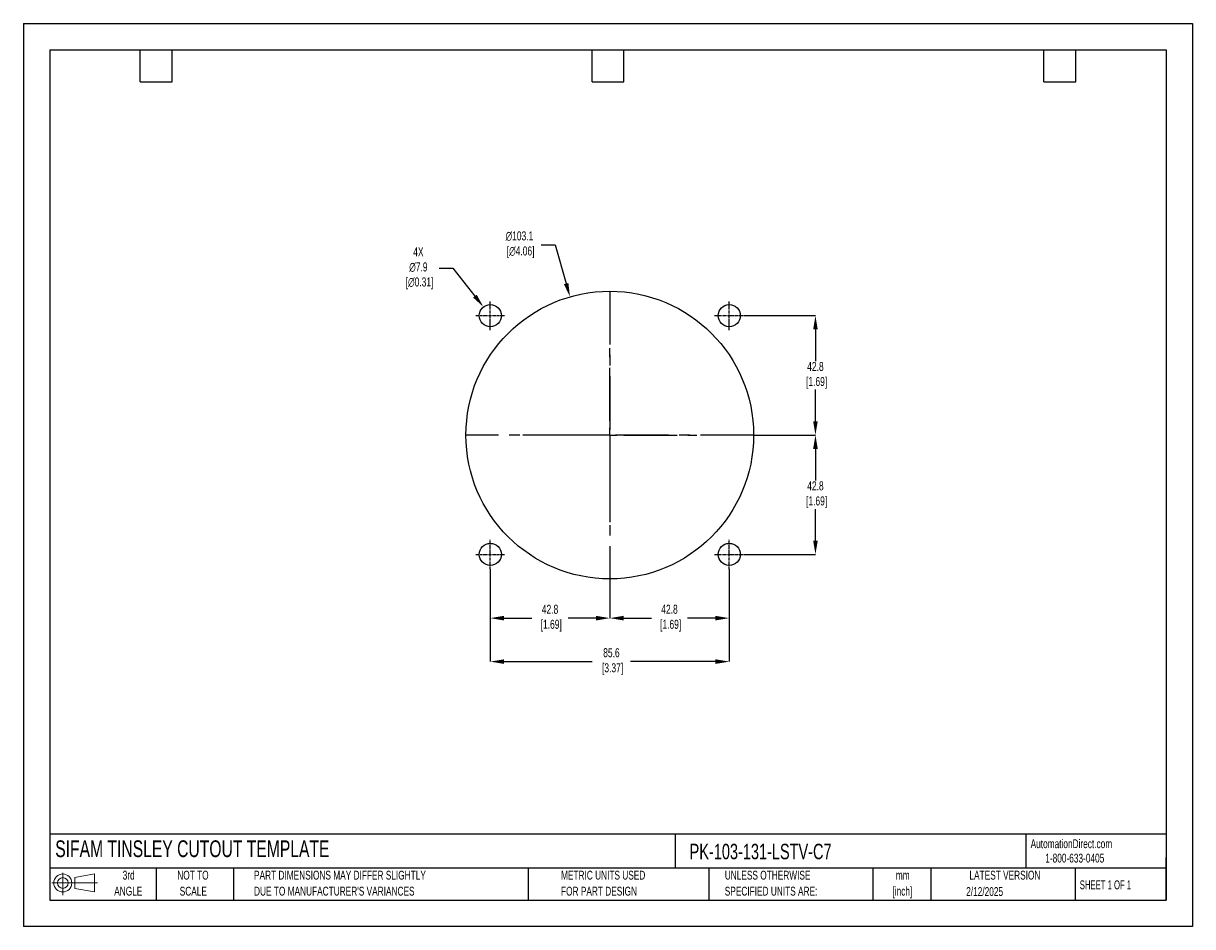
# Model space of a CAD drawing. Header units: millimetres. Extents: x 0 to 419, y 0 to 324.
import ezdxf

# ---------------------------------------------------------------- set-up
doc = ezdxf.new("R2010")
doc.units = ezdxf.units.MM
doc.header["$LTSCALE"] = 1.5
doc.header["$PDSIZE"] = -1
doc.linetypes.add('CENTERX2', pattern=[20.32, 12.7, -2.54, 2.54, -2.54])
for name, color, linetype in [('1', 7, 'Continuous'), ('CENTER', 40, 'CENTERX2'), ('SLD-DEFPOINTS', 7, 'Continuous')]:
    doc.layers.add(name, color=color, linetype=linetype)
doc.layers.add('DIMENSIONS', color=140, linetype='Continuous', lineweight=25)
doc.layers.add('TEXT', color=140, linetype='Continuous', lineweight=25)
doc.styles.add('SLDTEXTSTYLE0', font='TXT', dxfattribs={"width": 0.7})
doc.styles.add('SLDTEXTSTYLE1', font='TXT', dxfattribs={"width": 0.65})
doc.dimstyles.new('SLDDIMSTYLE0', dxfattribs={"dimtxt": 3.237012, "dimasz": 4.953, "dimexe": 0, "dimexo": 0.0625, "dimgap": 0.809253, "dimtad": 0, "dimtih": 1, "dimtoh": 1, "dimrnd": 1e-09, "dimzin": 12, "dimdsep": 46, "dimtxsty": 'SLDTEXTSTYLE0', "dimsah": 1, "dimcen": 0, "dimadec": 0, "dimazin": 3, "dimtfac": 1, "dimtofl": 0, "dimtmove": 0, "dimatfit": 3, "dimfxl": 0, "dimfrac": 2, "dimtolj": 1, "dimtzin": 12, "dimarcsym": 0})

# ---------------------------------------------------------------- blocks, each defined once
blk = doc.blocks.new('Block11')
at = {"color": 7, "linetype": 'Continuous', "lineweight": 18}
for p, q in [((0, 4.32), (16.31, 4.32)), ((3.88, 7.97), (3.88, 0)), ((8.22, 6.25), (15.26, 7.55)), ((8.22, 2.39), (8.22, 6.25)), ((15.26, 7.55), (15.26, 1.1)), ((8.22, 2.39), (15.26, 1.1))]:
    blk.add_line(p, q, dxfattribs=at)
for radius in [3.23, 1.93]:
    blk.add_circle((3.88, 4.32), radius, dxfattribs=at)
blk = doc.blocks.new('Block12')
at = {"layer": 'SLD-DEFPOINTS'}
blk.add_blockref('Block11', (0, 0), dxfattribs=at)
blk = doc.blocks.new('SW_NOTE_0_1')
at = {"layer": 'TEXT', "color": 0, "linetype": 'CENTERX2', "lineweight": 18, "char_height": 3.175, "attachment_point": 2, "style": 'SLDTEXTSTYLE0'}
for s, insert in [('mm', (4.27, 4.09)), ('[inch]', (4.14, -1.64))]:
    blk.add_mtext(s, dxfattribs=dict(at, insert=insert))
blk = doc.blocks.new('SW_NOTE_0_2')
at = {"layer": 'TEXT', "color": 0, "linetype": 'CENTERX2', "lineweight": 18, "char_height": 3.175, "attachment_point": 1, "style": 'SLDTEXTSTYLE0'}
for s, insert in [('UNLESS OTHERWISE', (0, 4.09)), ('SPECIFIED UNITS ARE:', (0, -1.64))]:
    blk.add_mtext(s, dxfattribs=dict(at, insert=insert))
blk = doc.blocks.new('SW_NOTE_0_3')
at = {"layer": 'TEXT', "color": 0, "linetype": 'CENTERX2', "lineweight": 18, "char_height": 3.175, "attachment_point": 1, "style": 'SLDTEXTSTYLE0'}
for s, insert in [('PART DIMENSIONS MAY DIFFER SLIGHTLY', (0, 4.09)), ("DUE TO MANUFACTURER'S VARIANCES", (0, -1.64))]:
    blk.add_mtext(s, dxfattribs=dict(at, insert=insert))
blk = doc.blocks.new('SW_NOTE_0_4')
at = {"layer": 'TEXT', "color": 0, "linetype": 'CENTERX2', "lineweight": 18, "char_height": 3.175, "attachment_point": 2, "style": 'SLDTEXTSTYLE0'}
for s, insert in [('NOT TO', (7.89, 4.09)), ('SCALE', (8.03, -1.64))]:
    blk.add_mtext(s, dxfattribs=dict(at, insert=insert))
blk = doc.blocks.new('SW_NOTE_0_5')
at = {"layer": 'TEXT', "color": 0, "linetype": 'CENTERX2', "lineweight": 18, "char_height": 3.175, "attachment_point": 2, "style": 'SLDTEXTSTYLE0'}
for s, insert in [('3rd', (3.47, 4.09)), ('ANGLE', (3.33, -1.64))]:
    blk.add_mtext(s, dxfattribs=dict(at, insert=insert))
blk = doc.blocks.new('SW_NOTE_0_6')
at = {"layer": 'TEXT', "color": 0, "linetype": 'CENTERX2', "lineweight": 18, "char_height": 3.175, "attachment_point": 1, "style": 'SLDTEXTSTYLE0'}
for s, insert in [('METRIC UNITS USED', (0, 4.09)), ('FOR PART DESIGN', (0, -1.64))]:
    blk.add_mtext(s, dxfattribs=dict(at, insert=insert))
blk = doc.blocks.new('SW_CENTERMARKSYMBOL_0')
at = {"layer": 'CENTER', "color": 0}
for p, q in [((0, 5.08), (0, 31.2)), ((-5.08, 0), (-31.2, 0)), ((0, 0), (-2.54, 0)), ((0, 0), (0, 2.54)), ((0, 0), (0, -2.54)), ((0, 0), (2.54, 0)), ((5.08, 0), (31.2, 0)), ((0, -5.08), (0, -31.2))]:
    blk.add_line(p, q, dxfattribs=at)
blk = doc.blocks.new('*D21')
at = {"layer": 'Defpoints', "color": 0}
for p in [(253, 128.21), (210.19, 124.69), (253, 110.61)]:
    blk.add_point(p, dxfattribs=at)
at = {"layer": 'DIMENSIONS', "color": 0, "lineweight": -2}
for p, q in [((253, 128.15), (253, 110.61)), ((210.19, 124.63), (210.19, 110.61)), ((215.14, 110.61), (225.12, 110.61)), ((248.05, 110.61), (238.07, 110.61))]:
    blk.add_line(p, q, dxfattribs=at)
at = {"layer": 'DIMENSIONS', "color": 0}
for points in [[(215.14, 111.44), (215.14, 109.78), (210.19, 110.61)], [(248.05, 111.44), (248.05, 109.78), (253, 110.61)]]:
    blk.add_solid(points, dxfattribs=at)
at = {"layer": 'DIMENSIONS', "color": 0, "insert": (231.59, 110.61), "char_height": 3.237, "attachment_point": 5, "style": 'SLDTEXTSTYLE0'}
blk.add_mtext('\\A1;42.8\\P [1.69]', dxfattribs=at)
blk = doc.blocks.new('*D22')
at = {"layer": 'Defpoints', "color": 0}
for p in [(167.37, 128.21), (253, 128.21), (253, 95.02)]:
    blk.add_point(p, dxfattribs=at)
at = {"layer": 'DIMENSIONS', "color": 0, "lineweight": -2}
for p, q in [((167.37, 128.15), (167.37, 95.02)), ((253, 128.15), (253, 95.02)), ((172.32, 95.02), (203.93, 95.02)), ((248.05, 95.02), (217.64, 95.02))]:
    blk.add_line(p, q, dxfattribs=at)
at = {"layer": 'DIMENSIONS', "color": 0}
for points in [[(172.32, 95.85), (172.32, 94.2), (167.37, 95.02)], [(248.05, 95.85), (248.05, 94.2), (253, 95.02)]]:
    blk.add_solid(points, dxfattribs=at)
at = {"layer": 'DIMENSIONS', "color": 0, "insert": (210.78, 95.02), "char_height": 3.237, "attachment_point": 5, "style": 'SLDTEXTSTYLE0'}
blk.add_mtext('\\A1;85.6\\P [3.37]', dxfattribs=at)
blk = doc.blocks.new('*D23')
at = {"layer": 'Defpoints', "color": 0}
for p in [(261.75, 176.25), (258.22, 133.44), (283.91, 133.44)]:
    blk.add_point(p, dxfattribs=at)
at = {"layer": 'DIMENSIONS', "color": 0, "lineweight": -2}
for p, q in [((261.81, 176.25), (283.91, 176.25)), ((283.91, 171.3), (283.91, 159.97)), ((283.91, 138.39), (283.91, 149.72)), ((258.28, 133.44), (283.91, 133.44))]:
    blk.add_line(p, q, dxfattribs=at)
at = {"layer": 'DIMENSIONS', "color": 0}
for points in [[(283.09, 171.3), (284.74, 171.3), (283.91, 176.25)], [(283.09, 138.39), (284.74, 138.39), (283.91, 133.44)]]:
    blk.add_solid(points, dxfattribs=at)
at = {"layer": 'DIMENSIONS', "color": 0, "insert": (283.91, 154.85), "char_height": 3.237, "attachment_point": 5, "style": 'SLDTEXTSTYLE0'}
blk.add_mtext('\\A1;42.8\\P [1.69]', dxfattribs=at)
blk = doc.blocks.new('*D24')
at = {"layer": 'Defpoints', "color": 0}
for p in [(258.22, 219.07), (261.75, 176.25), (283.91, 176.25)]:
    blk.add_point(p, dxfattribs=at)
at = {"layer": 'DIMENSIONS', "color": 0, "lineweight": -2}
for p, q in [((258.28, 219.07), (283.91, 219.07)), ((283.91, 214.12), (283.91, 202.79)), ((283.91, 181.21), (283.91, 192.54)), ((261.81, 176.25), (283.91, 176.25))]:
    blk.add_line(p, q, dxfattribs=at)
at = {"layer": 'DIMENSIONS', "color": 0}
for points in [[(283.09, 214.12), (284.74, 214.12), (283.91, 219.07)], [(283.09, 181.21), (284.74, 181.21), (283.91, 176.25)]]:
    blk.add_solid(points, dxfattribs=at)
at = {"layer": 'DIMENSIONS', "color": 0, "insert": (283.91, 197.66), "char_height": 3.237, "attachment_point": 5, "style": 'SLDTEXTSTYLE0'}
blk.add_mtext('\\A1;42.8\\P [1.69]', dxfattribs=at)
blk = doc.blocks.new('*D25')
at = {"layer": 'Defpoints', "color": 0}
for p in [(167.37, 128.21), (210.19, 124.69), (167.37, 110.61)]:
    blk.add_point(p, dxfattribs=at)
at = {"layer": 'DIMENSIONS', "color": 0, "lineweight": -2}
for p, q in [((167.37, 128.15), (167.37, 110.61)), ((210.19, 124.63), (210.19, 110.61)), ((172.32, 110.61), (182.3, 110.61)), ((205.23, 110.61), (195.25, 110.61))]:
    blk.add_line(p, q, dxfattribs=at)
at = {"layer": 'DIMENSIONS', "color": 0}
for points in [[(172.32, 111.44), (172.32, 109.78), (167.37, 110.61)], [(205.23, 111.44), (205.23, 109.78), (210.19, 110.61)]]:
    blk.add_solid(points, dxfattribs=at)
at = {"layer": 'DIMENSIONS', "color": 0, "insert": (188.78, 110.61), "char_height": 3.237, "attachment_point": 5, "style": 'SLDTEXTSTYLE0'}
blk.add_mtext('\\A1;42.8\\P [1.69]', dxfattribs=at)
blk = doc.blocks.new('*D28')
at = {"layer": 'Defpoints', "color": 0}
for p in [(195.93, 225.81), (224.44, 126.7)]:
    blk.add_point(p, dxfattribs=at)
at = {"layer": 'DIMENSIONS', "color": 0, "lineweight": -2}
for p, q in [((185.61, 244.48), (190.56, 244.48)), ((190.56, 244.48), (194.56, 230.57))]:
    blk.add_line(p, q, dxfattribs=at)
at = {"layer": 'DIMENSIONS', "color": 0}
blk.add_solid([(195.35, 230.79), (193.77, 230.34), (195.93, 225.81)], dxfattribs=at)
at = {"layer": 'DIMENSIONS', "color": 0, "insert": (177.81, 244.48), "char_height": 3.237, "attachment_point": 5, "style": 'SLDTEXTSTYLE0'}
blk.add_mtext('\\A1;∅103.1\\P [∅4.06]', dxfattribs=at)
blk = doc.blocks.new('*D29')
at = {"layer": 'Defpoints', "color": 0}
for p in [(164.91, 222.18), (169.83, 215.96)]:
    blk.add_point(p, dxfattribs=at)
at = {"layer": 'DIMENSIONS', "color": 0, "lineweight": -2}
for p, q in [((149.01, 236.05), (153.96, 236.05)), ((153.96, 236.05), (161.84, 226.07))]:
    blk.add_line(p, q, dxfattribs=at)
at = {"layer": 'DIMENSIONS', "color": 0}
blk.add_solid([(162.49, 226.58), (161.19, 225.56), (164.91, 222.18)], dxfattribs=at)
at = {"layer": 'DIMENSIONS', "color": 0, "insert": (141.59, 236.05), "char_height": 3.237, "attachment_point": 5, "style": 'SLDTEXTSTYLE0'}
blk.add_mtext('\\A1;4X\\P∅7.9\\P [∅0.31]', dxfattribs=at)

msp = doc.modelspace()

# ---------------------------------------------------------------- linework, layer by layer
at = {"color": 7, "linetype": 'Continuous'}
for p, q in [((0, 323.85), (0, 0)), ((0, 323.85), (419.1, 323.85)), ((419.1, 323.85), (419.1, 0)), ((419.1, 0), (0, 0))]:
    msp.add_line(p, q, dxfattribs=at)
at = {"layer": '1', "color": 1, "linetype": 'Continuous'}
for centre, radius in [((210.19, 176.25), 51.56), ((167.37, 219.07), 3.97), ((253, 219.07), 3.97), ((167.37, 133.44), 3.97), ((253, 133.44), 3.97)]:
    msp.add_circle(centre, radius, dxfattribs=at)
at = {"layer": 'CENTER'}
for p, q in [((210.19, 227.82), (210.19, 124.69)), ((261.75, 176.25), (158.62, 176.25))]:
    msp.add_line(p, q, dxfattribs=at)
at = {"layer": 'CENTER', "ltscale": 0.05}
for p, q in [((167.37, 213.85), (167.37, 224.29)), ((253, 213.85), (253, 224.29)), ((162.15, 219.07), (172.59, 219.07)), ((247.78, 219.07), (258.22, 219.07)), ((167.37, 128.22), (167.37, 138.66)), ((253, 128.22), (253, 138.66)), ((162.15, 133.44), (172.59, 133.44)), ((247.78, 133.44), (258.22, 133.44))]:
    msp.add_line(p, q, dxfattribs=at)
at = {"layer": 'TEXT'}
for p, q in [((9.52, 314.32), (409.57, 314.32)), ((9.52, 314.32), (9.52, 9.52)), ((41.91, 302.89), (41.91, 314.32)), ((53.34, 302.89), (53.34, 314.32)), ((203.83, 302.89), (203.83, 314.32)), ((215.26, 302.89), (215.26, 314.32)), ((365.76, 302.89), (365.76, 314.32)), ((377.19, 302.89), (377.19, 314.32)), ((409.57, 314.32), (409.57, 9.52)), ((41.91, 302.89), (53.34, 302.89)), ((203.83, 302.89), (215.26, 302.89)), ((365.76, 302.89), (377.19, 302.89)), ((409.57, 33.19), (9.52, 33.19)), ((233.64, 33.19), (233.64, 20.95)), ((359.36, 33.19), (359.36, 20.95)), ((409.57, 9.52), (409.57, 24.77)), ((409.57, 20.95), (9.52, 20.95)), ((47.62, 20.95), (47.62, 9.52)), ((75.32, 20.95), (75.32, 9.52)), ((180.97, 20.95), (180.97, 9.52)), ((245.67, 20.95), (245.67, 9.52)), ((304.54, 20.95), (304.54, 9.52)), ((325.22, 20.95), (325.22, 9.52)), ((377.02, 20.95), (377.02, 9.52)), ((9.52, 9.52), (409.57, 9.52))]:
    msp.add_line(p, q, dxfattribs=at)

# ---------------------------------------------------------------- block references
at = {"layer": 'CENTER'}
msp.add_blockref('SW_CENTERMARKSYMBOL_0', (210.19, 176.25), dxfattribs=at)
at = {"layer": 'SLD-DEFPOINTS'}
msp.add_blockref('Block12', (10.26, 11.33), dxfattribs=at)
at = {"layer": 'TEXT', "linetype": 'CENTERX2', "lineweight": 18}
for name, p in [('SW_NOTE_0_5', (34.27, 15.95)), ('SW_NOTE_0_4', (52.89, 15.95)), ('SW_NOTE_0_3', (82.68, 15.95)), ('SW_NOTE_0_6', (192.72, 15.95)), ('SW_NOTE_0_2', (251.41, 15.95)), ('SW_NOTE_0_1', (310.93, 15.95))]:
    msp.add_blockref(name, p, dxfattribs=at)

# ---------------------------------------------------------------- texts
at = {"layer": 'TEXT', "linetype": 'CENTERX2', "lineweight": 25, "attachment_point": 1, "style": 'SLDTEXTSTYLE0'}
for s, insert, char_height in [('SIFAM TINSLEY CUTOUT TEMPLATE', (11.42, 30.93), 6), ('PK-103-131-LSTV-C7', (238.81, 29.71), 5.5562)]:
    msp.add_mtext(s, dxfattribs=dict(at, insert=insert, char_height=char_height))
at = {"layer": 'TEXT', "linetype": 'CENTERX2', "lineweight": 18, "char_height": 3.175}
for s, insert, attachment_point, style in [('AutomationDirect.com', (361.04, 31.31), 1, 'SLDTEXTSTYLE0'), ('1-800-633-0405', (366.29, 26.16), 1, 'SLDTEXTSTYLE0'), ('LATEST VERSION', (351.83, 20.05), 2, 'SLDTEXTSTYLE0'), ('2/12/2025', (344.55, 14.16), 2, 'SLDTEXTSTYLE0'), ('SHEET 1 OF 1', (378.66, 16.58), 1, 'SLDTEXTSTYLE1')]:
    msp.add_mtext(s, dxfattribs=dict(at, insert=insert, attachment_point=attachment_point, style=style))

# ---------------------------------------------------------------- dimensions: what is measured, and where the dimension line sits
at = {"layer": 'DIMENSIONS'}
for p1, p2, text, picture, middle in [((224.44, 126.7), (195.93, 225.81), '<>\\P[]', '*D28', (177.81, 244.48)), ((169.83, 215.96), (164.91, 222.18), '4X\\P<>\\P[]', '*D29', (141.59, 236.05))]:
    dim = msp.add_diameter_dim_2p(p1=p1, p2=p2, text=text, dimstyle='SLDDIMSTYLE0', override={"dimdec": 1}, dxfattribs=at)
    dim.commit()
    dim.dimension.update_dxf_attribs({"geometry": picture, "text_midpoint": middle, "dimtype": 163})
for base, p1, p2, picture, middle in [((283.91, 176.25), (258.22, 219.07), (261.75, 176.25), '*D24', (283.91, 197.66)), ((283.91, 133.44), (261.75, 176.25), (258.22, 133.44), '*D23', (283.91, 154.85))]:
    dim = msp.add_linear_dim(base=base, p1=p1, p2=p2, angle=90, text='<>\\P[]', dimstyle='SLDDIMSTYLE0', override={"dimdec": 1}, dxfattribs=at)
    dim.commit()
    dim.dimension.update_dxf_attribs({"geometry": picture, "text_midpoint": middle})
dim = msp.add_linear_dim(base=(253, 95.02), p1=(167.37, 128.21), p2=(253, 128.21), text='<>\\P[]', dimstyle='SLDDIMSTYLE0', override={"dimdec": 1}, dxfattribs=at)
dim.commit()
dim.dimension.update_dxf_attribs({"geometry": '*D22', "text_midpoint": (210.78, 95.02), "dimtype": 160})
for base, p2, picture, middle in [((167.37, 110.61), (167.37, 128.21), '*D25', (188.78, 110.61)), ((253, 110.61), (253, 128.21), '*D21', (231.59, 110.61))]:
    dim = msp.add_linear_dim(base=base, p1=(210.19, 124.69), p2=p2, text='<>\\P[]', dimstyle='SLDDIMSTYLE0', override={"dimdec": 1}, dxfattribs=at)
    dim.commit()
    dim.dimension.update_dxf_attribs({"geometry": picture, "text_midpoint": middle})

doc.saveas('drawing.dxf')
